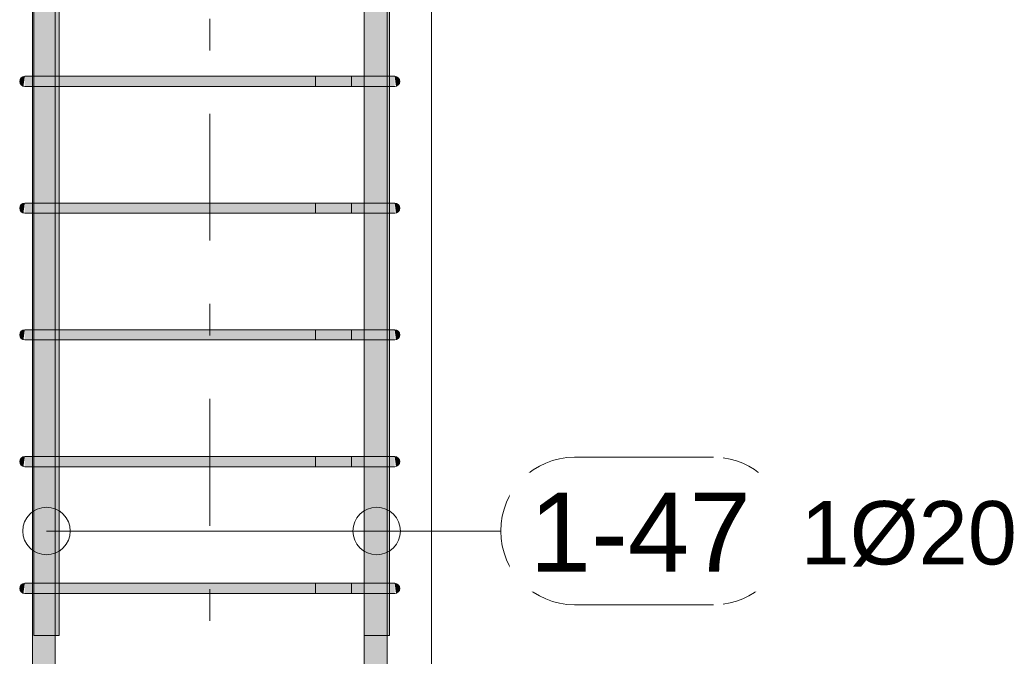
# Model space of a CAD drawing. Header units: millimetres. Extents: x -25607 to 9385, y 1894 to 10168.
# Tile 151 of 181: x 4034 to 4812, y 7866 to 8369. Entities that reach past the tile are written whole.
import ezdxf

# ---------------------------------------------------------------- set-up
doc = ezdxf.new("R2010")
doc.units = ezdxf.units.MM
doc.linetypes.add('Čára osnovy', pattern=[225, 100, -50, 25, -50])
for name, color, linetype, lineweight in [('S-COLS', 52, 'Continuous', 9), ('S-GRID', 1, 'Continuous', 5), ('S-RBAR', 171, 'Continuous', 5), ('S-RBAR-IDEN', 171, 'Continuous', 5)]:
    doc.layers.add(name, color=color, linetype=linetype, lineweight=lineweight)
doc.styles.add('Arial', font='arial.ttf', dxfattribs={"height": 50})
doc.styles.add('Arial_1', font='arial.ttf', dxfattribs={"height": 62.5})

# ---------------------------------------------------------------- blocks, each defined once
blk = doc.blocks.new('Popisek výztuže - _Typ_ množství_PRAVÝ-500031-V5')
at = {"layer": 'S-RBAR-IDEN'}
for p, q in [((-9208.82, 5575.12), (-9318.52, 5575.12)), ((-9318.52, 5458.68), (-9208.82, 5458.68))]:
    blk.add_line(p, q, dxfattribs=at)
for centre, start, end in [((-9318.52, 5516.9), 90, 270), ((-9208.82, 5516.9), 277.64339, 82.35661)]:
    blk.add_arc(centre, 58.22, start, end, dxfattribs=at)

msp = doc.modelspace()

# ---------------------------------------------------------------- hatches: boundary and pattern name
at = {"layer": 'S-RBAR'}
h = msp.add_hatch(color=256, dxfattribs=at)
h.paths.add_polyline_path([(4062.49, 7882.8), (4065.59, 7882.8), (4065.59, 7916), (4062.49, 7916)])
h.paths.add_polyline_path([(4062.49, 7924), (4065.59, 7924), (4065.59, 8016), (4062.49, 8016)])
h.paths.add_polyline_path([(4065.59, 8024), (4065.59, 8116), (4062.49, 8116), (4062.49, 8024)])
h.paths.add_polyline_path([(4062.49, 8124), (4065.59, 8124), (4065.59, 8216), (4062.49, 8216)])
h.paths.add_polyline_path([(4062.49, 8224), (4065.59, 8224), (4065.59, 8316), (4062.49, 8316), (4062.49, 8299.1)])
h.paths.add_polyline_path([(4065.59, 8324), (4065.59, 8416), (4062.49, 8416), (4062.49, 8324)])
h.paths.add_polyline_path([(4062.49, 8424), (4065.59, 8424), (4065.59, 8516), (4062.49, 8516)])
h.paths.add_polyline_path([(4065.59, 8524), (4065.59, 8616), (4062.49, 8616), (4062.49, 8524)])
h.paths.add_polyline_path([(4062.49, 8624), (4065.59, 8624), (4065.59, 8707.64), (4064.75, 8707.64), (4064.75, 8700), (4054.75, 8700), (4054.75, 8707.64), (4045.59, 8707.64), (4045.59, 8660), (4062.49, 8660), (4062.49, 8631.69)])
h.paths.add_polyline_path([(4059.75, 8695), (4058.45, 8695.17), (4057.25, 8695.67), (4056.21, 8696.46), (4055.42, 8697.5), (4054.92, 8698.71), (4064.75, 8700), (4064.58, 8698.71), (4064.08, 8697.5), (4063.28, 8696.46), (4062.25, 8695.67), (4061.04, 8695.17)])
h.paths.add_polyline_path([(4054.75, 8729.64), (4054.75, 8783.8), (4045.59, 8783.8), (4045.59, 8729.64), (4050.47, 8729.64)])
h.paths.add_polyline_path([(4064.75, 8729.64), (4065.59, 8729.88), (4065.59, 8783.8), (4064.75, 8783.8), (4064.75, 8729.88)])
h = msp.add_hatch(color=256, dxfattribs=at)
h.paths.add_polyline_path([(4324.39, 7882.8), (4326.24, 7882.8), (4326.24, 7916), (4324.39, 7916), (4324.39, 7911.08)])
h.paths.add_polyline_path([(4326.24, 7924), (4326.24, 8016), (4324.39, 8016), (4324.58, 7924)])
h.paths.add_polyline_path([(4324.39, 8024), (4326.24, 8024), (4326.24, 8116), (4324.39, 8116), (4324.39, 8049.66)])
h.paths.add_polyline_path([(4326.24, 8124), (4326.24, 8216), (4324.39, 8215.95), (4324.58, 8124)])
h.paths.add_polyline_path([(4306.24, 8124), (4306.39, 8124), (4306.24, 8188.24)])
h.paths.add_polyline_path([(4326.24, 8224), (4326.24, 8316), (4324.39, 8316), (4324.58, 8224)])
h.paths.add_polyline_path([(4306.24, 8224), (4306.39, 8224), (4306.24, 8299.1)])
h.paths.add_polyline_path([(4324.39, 8324), (4326.24, 8324), (4326.24, 8416), (4324.39, 8416), (4324.39, 8326.82)])
h.paths.add_polyline_path([(4324.39, 8424), (4326.24, 8424), (4326.24, 8516), (4324.39, 8516), (4324.39, 8437.68)])
h.paths.add_polyline_path([(4306.24, 8424), (4306.39, 8424), (4306.24, 8516)])
h.paths.add_polyline_path([(4324.39, 8524), (4326.24, 8524), (4326.24, 8616), (4324.39, 8616), (4324.39, 8548.54)])
h.paths.add_polyline_path([(4326.24, 8624), (4326.24, 8707.64), (4308.19, 8707.64), (4308.02, 8698.71), (4307.52, 8697.5), (4306.24, 8695.4), (4306.39, 8660), (4324.39, 8660), (4324.58, 8624)])
h.paths.add_polyline_path([(4326.24, 8729.64), (4326.24, 8783.8), (4308.19, 8783.8), (4308.19, 8729.64), (4313.87, 8729.64)])
h = msp.add_hatch(color=256, dxfattribs=at)
h.paths.add_polyline_path([(4062.49, 5870), (4062.49, 5916), (4044.49, 5916), (4044.49, 5870), (4058.44, 5870)])
h.paths.add_polyline_path([(4058.44, 5924), (4062.49, 5924), (4062.49, 6016), (4044.49, 6016), (4044.49, 5924), (4054.62, 5924)])
h.paths.add_polyline_path([(4054.62, 6024), (4062.49, 6024), (4062.49, 6116), (4044.49, 6116), (4044.49, 6024), (4054.29, 6024)])
h.paths.add_polyline_path([(4050.79, 6124), (4062.49, 6124), (4062.49, 6216), (4044.49, 6216), (4044.49, 6124), (4050.47, 6124)])
h.paths.add_polyline_path([(4062.49, 6224), (4062.49, 6316), (4044.49, 6316), (4044.49, 6224), (4058.44, 6224)])
h.paths.add_polyline_path([(4054.29, 6324), (4062.49, 6324), (4062.49, 6416), (4044.49, 6416), (4044.49, 6324), (4050.79, 6324)])
h.paths.add_polyline_path([(4062.49, 6424), (4062.49, 6516), (4044.49, 6516), (4044.49, 6424), (4058.44, 6424)])
h.paths.add_polyline_path([(4044.49, 6524), (4062.49, 6524), (4062.49, 6616), (4044.49, 6616), (4044.49, 6525.31)])
h.paths.add_polyline_path([(4058.44, 6624), (4062.49, 6624), (4062.49, 6716), (4044.49, 6716), (4044.49, 6624), (4054.62, 6624)])
h.paths.add_polyline_path([(4047.54, 6724), (4062.49, 6724), (4062.49, 6816), (4044.49, 6816), (4044.49, 6724)])
h.paths.add_polyline_path([(4062.49, 6824), (4062.49, 6916), (4044.49, 6916), (4044.49, 6824), (4058.44, 6824)])
h.paths.add_polyline_path([(4050.79, 6924), (4062.49, 6924), (4062.49, 7016), (4044.49, 7016), (4044.49, 6924), (4050.47, 6924)])
h.paths.add_polyline_path([(4047.54, 7024), (4062.49, 7024), (4062.49, 7116), (4044.49, 7116), (4044.49, 7024)])
h.paths.add_polyline_path([(4062.49, 7124), (4062.49, 7216), (4044.49, 7216), (4044.49, 7124), (4058.44, 7124)])
h.paths.add_polyline_path([(4054.62, 7224), (4062.49, 7224), (4062.49, 7316), (4044.49, 7316), (4044.49, 7224), (4054.29, 7224)])
h.paths.add_polyline_path([(4054.29, 7324), (4062.49, 7324), (4062.49, 7416), (4044.49, 7416), (4044.49, 7324), (4050.79, 7324)])
h.paths.add_polyline_path([(4044.49, 7424), (4062.49, 7424), (4062.49, 7516), (4044.49, 7516), (4044.49, 7467.64)])
h.paths.add_polyline_path([(4047.54, 7524), (4062.49, 7524), (4062.49, 7616), (4044.49, 7616), (4044.49, 7524)])
h.paths.add_polyline_path([(4050.79, 7624), (4062.49, 7624), (4062.49, 7716), (4044.49, 7716), (4044.49, 7624), (4050.47, 7624)])
h.paths.add_polyline_path([(4062.49, 7724), (4062.49, 7816), (4044.49, 7816), (4044.49, 7724), (4058.44, 7724)])
h.paths.add_polyline_path([(4050.79, 7824), (4062.49, 7824), (4062.49, 7916), (4044.49, 7916), (4044.49, 7824), (4050.47, 7824)])
h.paths.add_polyline_path([(4058.44, 7924), (4062.49, 7924), (4062.49, 8016), (4044.49, 8016), (4044.49, 7924), (4054.62, 7924)])
h.paths.add_polyline_path([(4062.49, 8024), (4062.49, 8116), (4044.49, 8116), (4044.49, 8024), (4058.44, 8024)])
h.paths.add_polyline_path([(4062.49, 8124), (4062.49, 8216), (4044.49, 8216), (4044.49, 8124), (4058.44, 8124)])
h.paths.add_polyline_path([(4050.47, 8224), (4062.49, 8224), (4062.49, 8316), (4044.49, 8316), (4044.49, 8224), (4047.54, 8224)])
h.paths.add_polyline_path([(4054.62, 8324), (4062.49, 8324), (4062.49, 8416), (4044.49, 8416), (4044.49, 8324), (4054.29, 8324)])
h.paths.add_polyline_path([(4047.54, 8424), (4062.49, 8424), (4062.49, 8516), (4044.49, 8516), (4044.49, 8424)])
h.paths.add_polyline_path([(4047.54, 8524), (4062.49, 8524), (4062.49, 8616), (4044.49, 8616), (4044.49, 8524)])
h.paths.add_polyline_path([(4054.62, 8624), (4062.49, 8624), (4062.49, 8660), (4044.49, 8660), (4044.49, 8624), (4054.29, 8624)])
h = msp.add_hatch(color=256, dxfattribs=at)
h.paths.add_polyline_path([(4324.39, 5870), (4324.39, 5916), (4312.06, 5916), (4312.06, 5870), (4313.87, 5870)])
h.paths.add_polyline_path([(4321.34, 5924), (4324.39, 5924), (4324.39, 6016), (4306.39, 6016), (4306.39, 5986.34), (4312.06, 5986.34), (4312.06, 5924), (4318.1, 5924)])
h.paths.add_polyline_path([(4321.34, 6024), (4324.39, 6024), (4324.39, 6116), (4306.39, 6116), (4306.39, 6024), (4318.1, 6024)])
h.paths.add_polyline_path([(4324.39, 6124), (4324.39, 6216), (4306.39, 6216), (4306.39, 6124), (4321.34, 6124)])
h.paths.add_polyline_path([(4306.39, 6224), (4324.39, 6224), (4324.39, 6316), (4306.39, 6316), (4306.39, 6303.59)])
h.paths.add_polyline_path([(4324.39, 6324), (4324.39, 6416), (4306.39, 6416), (4306.39, 6324), (4321.34, 6324)])
h.paths.add_polyline_path([(4313.87, 6424), (4324.39, 6424), (4324.39, 6516), (4306.39, 6516), (4306.39, 6424), (4310.44, 6424)])
h.paths.add_polyline_path([(4324.39, 6524), (4324.39, 6616), (4306.39, 6616), (4306.39, 6524), (4321.34, 6524)])
h.paths.add_polyline_path([(4324.39, 6624), (4324.39, 6716), (4306.39, 6716), (4306.39, 6624), (4321.34, 6624)])
h.paths.add_polyline_path([(4306.39, 6724), (4324.39, 6724), (4324.39, 6816), (4306.39, 6816), (4306.39, 6747.04)])
h.paths.add_polyline_path([(4324.39, 6824), (4324.39, 6916), (4306.39, 6916), (4306.39, 6824), (4321.34, 6824)])
h.paths.add_polyline_path([(4324.39, 6924), (4324.39, 7016), (4306.39, 7016), (4306.39, 6924), (4321.34, 6924)])
h.paths.add_polyline_path([(4324.39, 7024), (4324.39, 7116), (4306.39, 7116), (4306.39, 7024), (4321.34, 7024)])
h.paths.add_polyline_path([(4324.39, 7124), (4324.39, 7216), (4306.39, 7216), (4306.39, 7124), (4321.34, 7124)])
h.paths.add_polyline_path([(4306.39, 7224), (4324.39, 7224), (4324.39, 7316), (4306.39, 7316), (4306.39, 7301.34)])
h.paths.add_polyline_path([(4324.39, 7324), (4324.39, 7416), (4306.39, 7416), (4306.39, 7324), (4321.34, 7324)])
h.paths.add_polyline_path([(4314.27, 7424), (4324.39, 7424), (4324.39, 7516), (4306.39, 7516), (4306.39, 7424), (4313.87, 7424)])
h.paths.add_polyline_path([(4314.27, 7524), (4324.39, 7524), (4324.39, 7616), (4306.39, 7616), (4306.39, 7524), (4313.87, 7524)])
h.paths.add_polyline_path([(4324.39, 7624), (4324.39, 7716), (4306.39, 7716), (4306.39, 7624), (4321.34, 7624)])
h.paths.add_polyline_path([(4306.39, 7724), (4324.39, 7724), (4324.39, 7816), (4306.39, 7816), (4306.39, 7744.79)])
h.paths.add_polyline_path([(4324.39, 7824), (4324.39, 7916), (4306.39, 7916), (4306.39, 7824), (4321.34, 7824)])
h.paths.add_polyline_path([(4324.39, 7924), (4324.39, 8016), (4306.39, 8016), (4306.39, 7924), (4321.34, 7924)])
h.paths.add_polyline_path([(4310.44, 8024), (4324.39, 8024), (4324.39, 8116), (4306.39, 8116), (4306.39, 8024)])
h.paths.add_polyline_path([(4324.39, 8124), (4324.39, 8216), (4306.39, 8216), (4306.39, 8124), (4321.34, 8124)])
h.paths.add_polyline_path([(4324.39, 8224), (4324.39, 8316), (4306.39, 8316), (4306.39, 8224), (4321.34, 8224)])
h.paths.add_polyline_path([(4324.39, 8324), (4324.39, 8416), (4306.39, 8416), (4306.39, 8324), (4321.34, 8324)])
h.paths.add_polyline_path([(4318.1, 8424), (4324.39, 8424), (4324.39, 8516), (4306.39, 8516), (4306.39, 8424), (4314.27, 8424)])
h.paths.add_polyline_path([(4314.27, 8524), (4324.39, 8524), (4324.39, 8616), (4306.39, 8616), (4306.39, 8524), (4313.87, 8524)])
h.paths.add_polyline_path([(4324.39, 8624), (4324.39, 8660), (4306.39, 8660), (4306.39, 8624), (4321.34, 8624)])
for points in [[(4037.41, 8316.14), (4038.44, 8324), (4036.44, 8323.46), (4034.98, 8322), (4034.44, 8320), (4034.98, 8318), (4036.44, 8316.54)], [(4038.44, 8316), (4058.44, 8316), (4058.44, 8324), (4038.44, 8324)], [(4058.44, 8316), (4310.44, 8316), (4310.44, 8324), (4058.44, 8324)], [(4328.92, 8316), (4330.44, 8316), (4330.44, 8324), (4310.44, 8324), (4310.44, 8316), (4326.75, 8316)], [(4331.48, 8316.14), (4332.44, 8316.54), (4333.91, 8318), (4334.44, 8320), (4333.91, 8322), (4332.44, 8323.46), (4330.44, 8324), (4331.1, 8318.96)], [(4037.41, 8216.14), (4038.44, 8224), (4036.44, 8223.46), (4034.98, 8222), (4034.44, 8220), (4034.98, 8218), (4036.44, 8216.54)], [(4038.44, 8216), (4058.44, 8216), (4058.44, 8224), (4038.44, 8224)], [(4058.44, 8216), (4310.44, 8216), (4310.44, 8224), (4058.44, 8224)], [(4328.92, 8216), (4330.44, 8216), (4330.44, 8224), (4310.44, 8224), (4310.44, 8216), (4326.75, 8216)], [(4331.48, 8216.14), (4332.44, 8216.54), (4333.91, 8218), (4334.44, 8220), (4333.91, 8222), (4332.44, 8223.46), (4330.44, 8224), (4331.1, 8218.96)], [(4037.41, 8116.14), (4038.44, 8124), (4036.44, 8123.46), (4034.98, 8122), (4034.44, 8120), (4034.98, 8118), (4036.44, 8116.54)], [(4038.44, 8116), (4058.44, 8116), (4058.44, 8124), (4038.44, 8124)], [(4058.44, 8116), (4310.44, 8116), (4310.44, 8124), (4058.44, 8124)], [(4328.92, 8116), (4330.44, 8116), (4330.44, 8124), (4310.44, 8124), (4310.44, 8116), (4326.75, 8116)], [(4331.48, 8116.14), (4332.44, 8116.54), (4333.91, 8118), (4334.44, 8120), (4333.91, 8122), (4332.44, 8123.46), (4330.44, 8124), (4331.1, 8118.96)], [(4037.41, 8016.14), (4038.44, 8024), (4036.44, 8023.46), (4034.98, 8022), (4034.44, 8020), (4034.98, 8018), (4036.44, 8016.54)], [(4038.44, 8016), (4058.44, 8016), (4058.44, 8024), (4038.44, 8024)], [(4058.44, 8016), (4310.44, 8016), (4310.44, 8024), (4058.44, 8024)], [(4329.62, 8016), (4330.44, 8016), (4330.44, 8024), (4310.44, 8024), (4310.44, 8016), (4328.92, 8016)], [(4331.48, 8016.14), (4332.44, 8016.54), (4333.91, 8018), (4334.44, 8020), (4333.91, 8022), (4332.44, 8023.46), (4330.44, 8024), (4331.1, 8018.96)], [(4037.41, 7916.14), (4038.44, 7924), (4036.44, 7923.46), (4034.98, 7922), (4034.44, 7920), (4034.98, 7918), (4036.44, 7916.54)], [(4038.44, 7916), (4058.44, 7916), (4058.44, 7924), (4038.44, 7924)], [(4058.44, 7916), (4310.44, 7916), (4310.44, 7924), (4058.44, 7924)], [(4328.92, 7916), (4330.44, 7916), (4330.44, 7924), (4310.44, 7924), (4310.44, 7916), (4326.75, 7916)], [(4331.48, 7916.14), (4332.44, 7916.54), (4333.91, 7918), (4334.44, 7920), (4333.91, 7922), (4332.44, 7923.46), (4330.44, 7924), (4331.1, 7918.96)]]:
    msp.add_hatch(color=256, dxfattribs=at).paths.add_polyline_path(points)

# ---------------------------------------------------------------- linework, layer by layer
at = {"layer": 'S-COLS'}
msp.add_line((4359.44, 8670), (4359.44, 6020), dxfattribs=at)
msp.add_line((4359.44, 8670), (4359.44, 6020), dxfattribs=at)
at = {"layer": 'S-GRID', "linetype": 'Čára osnovy', "lineweight": 9}
msp.add_line((4184.44, 1894.44), (4184.44, 9632.52), dxfattribs=at)
at = {"layer": 'S-RBAR'}
for p, q in [((4045.59, 7882.8), (4045.59, 8783.8)), ((4045.59, 7882.8), (4045.59, 8783.8)), ((4065.59, 7882.8), (4065.59, 8783.8)), ((4065.59, 7882.8), (4065.59, 8783.8)), ((4306.24, 7882.8), (4306.24, 8783.8)), ((4306.24, 7882.8), (4306.24, 8783.8)), ((4326.24, 7882.8), (4326.24, 8783.8)), ((4326.24, 7882.8), (4326.24, 8783.8)), ((4044.49, 5870), (4044.49, 8660)), ((4044.49, 5870), (4044.49, 8660)), ((4062.49, 5870), (4062.49, 8660)), ((4062.49, 5870), (4062.49, 8660)), ((4306.39, 5870), (4306.39, 8660)), ((4306.39, 5870), (4306.39, 8660)), ((4324.39, 5870), (4324.39, 8660)), ((4324.39, 5870), (4324.39, 8660)), ((4058.44, 8324), (4038.44, 8324)), ((4058.44, 8324), (4038.44, 8324)), ((4310.44, 8324), (4058.44, 8324)), ((4058.44, 8324), (4310.44, 8324)), ((4296.3, 8324), (4268.02, 8324)), ((4268.02, 8324), (4268.02, 8316)), ((4296.3, 8324), (4324.58, 8324)), ((4296.3, 8316), (4296.3, 8324)), ((4330.44, 8324), (4296.3, 8324)), ((4330.44, 8324), (4310.44, 8324)), ((4330.44, 8324), (4310.44, 8324)), ((4330.44, 8324), (4324.58, 8324)), ((4058.44, 8316), (4038.44, 8316)), ((4058.44, 8316), (4038.44, 8316)), ((4310.44, 8316), (4058.44, 8316)), ((4058.44, 8316), (4310.44, 8316)), ((4296.3, 8316), (4268.02, 8316)), ((4296.3, 8316), (4324.58, 8316)), ((4330.44, 8316), (4296.3, 8316)), ((4324.58, 8316), (4310.44, 8316)), ((4330.44, 8316), (4310.44, 8316)), ((4330.44, 8316), (4324.58, 8316)), ((4058.44, 8224), (4038.44, 8224)), ((4058.44, 8224), (4038.44, 8224)), ((4310.44, 8224), (4058.44, 8224)), ((4058.44, 8224), (4310.44, 8224)), ((4296.3, 8224), (4268.02, 8224)), ((4268.02, 8224), (4268.02, 8216)), ((4296.3, 8224), (4324.58, 8224)), ((4296.3, 8216), (4296.3, 8224)), ((4330.44, 8224), (4296.3, 8224)), ((4330.44, 8224), (4310.44, 8224)), ((4330.44, 8224), (4310.44, 8224)), ((4330.44, 8224), (4324.58, 8224)), ((4058.44, 8216), (4038.44, 8216)), ((4058.44, 8216), (4038.44, 8216)), ((4310.44, 8216), (4058.44, 8216)), ((4058.44, 8216), (4310.44, 8216)), ((4296.3, 8216), (4268.02, 8216)), ((4296.3, 8216), (4324.58, 8216)), ((4330.44, 8216), (4296.3, 8216)), ((4324.58, 8216), (4310.44, 8216)), ((4330.44, 8216), (4310.44, 8216)), ((4330.44, 8216), (4324.58, 8216)), ((4058.44, 8124), (4038.44, 8124)), ((4058.44, 8124), (4038.44, 8124)), ((4310.44, 8124), (4058.44, 8124)), ((4058.44, 8124), (4310.44, 8124)), ((4296.3, 8124), (4268.02, 8124)), ((4268.02, 8124), (4268.02, 8116)), ((4296.3, 8124), (4324.58, 8124)), ((4296.3, 8116), (4296.3, 8124)), ((4330.44, 8124), (4296.3, 8124)), ((4330.44, 8124), (4310.44, 8124)), ((4330.44, 8124), (4310.44, 8124)), ((4330.44, 8124), (4324.58, 8124)), ((4058.44, 8116), (4038.44, 8116)), ((4058.44, 8116), (4038.44, 8116)), ((4310.44, 8116), (4058.44, 8116)), ((4058.44, 8116), (4310.44, 8116)), ((4296.3, 8116), (4268.02, 8116)), ((4296.3, 8116), (4324.58, 8116)), ((4330.44, 8116), (4296.3, 8116)), ((4324.58, 8116), (4310.44, 8116)), ((4330.44, 8116), (4310.44, 8116)), ((4330.44, 8116), (4324.58, 8116)), ((4058.44, 8024), (4038.44, 8024)), ((4058.44, 8024), (4038.44, 8024)), ((4310.44, 8024), (4058.44, 8024)), ((4058.44, 8024), (4310.44, 8024)), ((4296.3, 8024), (4268.02, 8024)), ((4268.02, 8024), (4268.02, 8016)), ((4296.3, 8024), (4324.58, 8024)), ((4296.3, 8016), (4296.3, 8024)), ((4330.44, 8024), (4296.3, 8024)), ((4330.44, 8024), (4310.44, 8024)), ((4330.44, 8024), (4310.44, 8024)), ((4330.44, 8024), (4324.58, 8024)), ((4058.44, 8016), (4038.44, 8016)), ((4058.44, 8016), (4038.44, 8016)), ((4310.44, 8016), (4058.44, 8016)), ((4058.44, 8016), (4310.44, 8016)), ((4296.3, 8016), (4268.02, 8016)), ((4296.3, 8016), (4324.58, 8016)), ((4330.44, 8016), (4296.3, 8016)), ((4324.58, 8016), (4310.44, 8016)), ((4330.44, 8016), (4310.44, 8016)), ((4330.44, 8016), (4324.58, 8016)), ((4058.44, 7924), (4038.44, 7924)), ((4058.44, 7924), (4038.44, 7924)), ((4310.44, 7924), (4058.44, 7924)), ((4058.44, 7924), (4310.44, 7924)), ((4296.3, 7924), (4268.02, 7924)), ((4268.02, 7924), (4268.02, 7916)), ((4296.3, 7924), (4324.58, 7924)), ((4296.3, 7916), (4296.3, 7924)), ((4330.44, 7924), (4296.3, 7924)), ((4330.44, 7924), (4310.44, 7924)), ((4330.44, 7924), (4310.44, 7924)), ((4330.44, 7924), (4324.58, 7924)), ((4058.44, 7916), (4038.44, 7916)), ((4058.44, 7916), (4038.44, 7916)), ((4310.44, 7916), (4058.44, 7916)), ((4058.44, 7916), (4310.44, 7916)), ((4296.3, 7916), (4268.02, 7916)), ((4296.3, 7916), (4324.58, 7916)), ((4330.44, 7916), (4296.3, 7916)), ((4324.58, 7916), (4310.44, 7916)), ((4330.44, 7916), (4310.44, 7916)), ((4330.44, 7916), (4324.58, 7916)), ((4065.59, 7882.8), (4045.59, 7882.8)), ((4065.59, 7882.8), (4045.59, 7882.8)), ((4326.24, 7882.8), (4306.24, 7882.8)), ((4326.24, 7882.8), (4306.24, 7882.8))]:
    msp.add_line(p, q, dxfattribs=at)
for centre, start, end in [((4038.44, 8320), 90, 270), ((4038.44, 8320), 90, 270), ((4330.44, 8320), 270, 90), ((4330.44, 8320), 270, 90), ((4330.44, 8320), 270, 90), ((4038.44, 8220), 90, 270), ((4038.44, 8220), 90, 270), ((4330.44, 8220), 270, 90), ((4330.44, 8220), 270, 90), ((4330.44, 8220), 270, 90), ((4038.44, 8120), 90, 270), ((4038.44, 8120), 90, 270), ((4330.44, 8120), 270, 90), ((4330.44, 8120), 270, 90), ((4330.44, 8120), 270, 90), ((4038.44, 8020), 90, 270), ((4038.44, 8020), 90, 270), ((4330.44, 8020), 270, 90), ((4330.44, 8020), 270, 90), ((4330.44, 8020), 270, 90), ((4038.44, 7920), 90, 270), ((4038.44, 7920), 90, 270), ((4330.44, 7920), 270, 90), ((4330.44, 7920), 270, 90), ((4330.44, 7920), 270, 90)]:
    msp.add_arc(centre, 4, start, end, dxfattribs=at)
at = {"layer": 'S-RBAR-IDEN'}
for p in [(4055.59, 7965.28), (4316.24, 7965.28)]:
    msp.add_line(p, (4414.16, 7965.28), dxfattribs=at)
for centre in [(4055.59, 7965.28), (4316.24, 7965.28)]:
    msp.add_circle(centre, 18.75, dxfattribs=at)

# ---------------------------------------------------------------- block references
msp.add_blockref('Popisek výztuže - _Typ_ množství_PRAVÝ-500031-V5', (13790.89, 2448.38), dxfattribs=at)

# ---------------------------------------------------------------- texts
at = {"layer": 'S-RBAR-IDEN', "insert": (4650.79, 7988.9), "char_height": 50, "width": 210.443, "attachment_point": 1, "style": 'Arial', "bg_fill": 3, "box_fill_scale": 1.25, "bg_fill_color": 256, "bg_fill_true_color": 13158600, "bg_fill_transparency": 0}
msp.add_mtext('1Ø20', dxfattribs=at)

# ---------------------------------------------------------------- next in the draw order: texts
at = {"layer": 'S-RBAR-IDEN', "insert": (4436.8, 7995.65), "char_height": 62.5, "width": 210.443, "attachment_point": 1, "style": 'Arial_1', "bg_fill": 3, "box_fill_scale": 1.25, "bg_fill_color": 256, "bg_fill_true_color": 13158600, "bg_fill_transparency": 0}
msp.add_mtext('1-47', dxfattribs=at)

doc.saveas('drawing.dxf')
